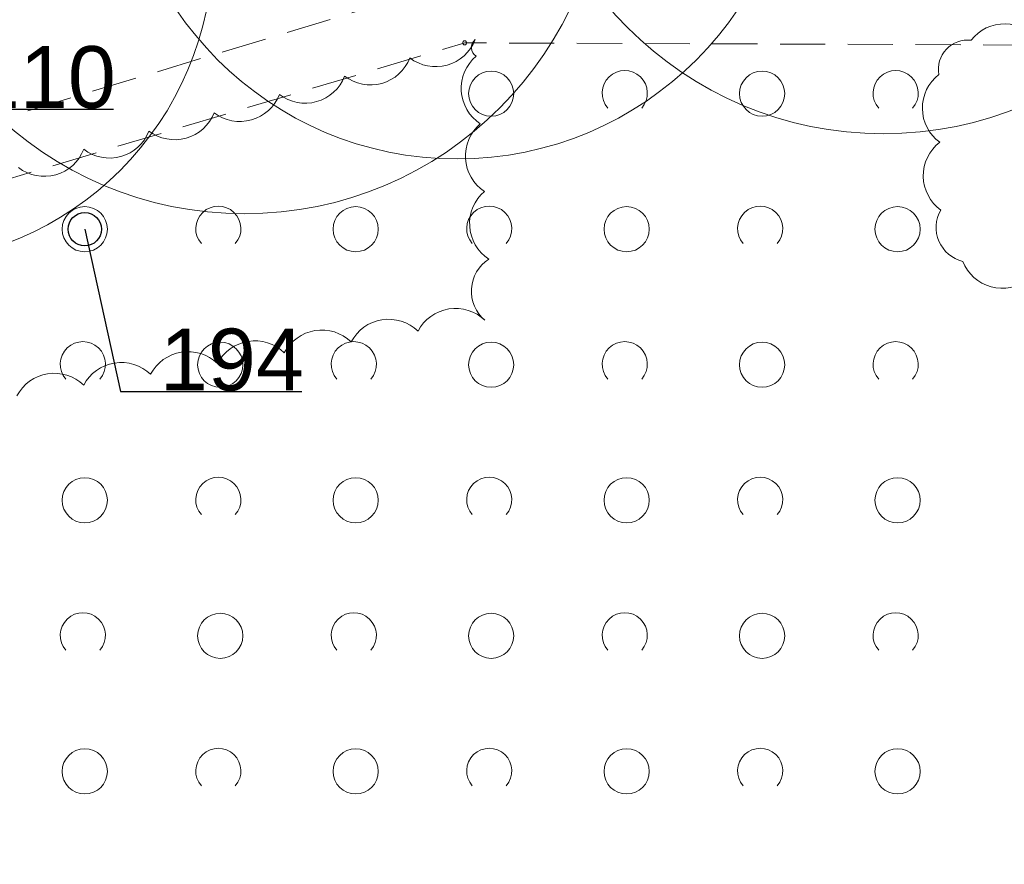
# Model space of a CAD drawing. Header units: metres. Extents: x 6540907 to 6541833, y 5893434 to 5894895.
# Tile 67 of 256: x 6541349 to 6541371, y 5893683 to 5893702. Entities that reach past the tile are written whole.
import ezdxf
from ezdxf import colors
from ezdxf.entities.mleader import LeaderData, LeaderLine
from ezdxf.math import Vec2, Vec3

# ---------------------------------------------------------------- set-up
doc = ezdxf.new("R2010")
doc.units = ezdxf.units.M
doc.header["$MEASUREMENT"] = 0
doc.linetypes.add('1.0_0.5', pattern=[1.5, 1, -0.5])
doc.layers.get('0').update_dxf_attribs({"color": 2, "linetype": 'CONTINUOUS', "lineweight": 5})
for name, color, linetype, lineweight in [('140-Punkty robocze', 251, 'CONTINUOUS', 9), ('chodnik', 251, 'CONTINUOUS', 9), ('z_g_TOPOLE_e3', 152, 'CONTINUOUS', 20), ('z_g_TOPOLE_out_E1', 12, 'CONTINUOUS', 20), ('z_i_drzewa_opis', 7, 'CONTINUOUS', 25), ('zadrzewienie  zakrzewienie', 252, 'CONTINUOUS', 15)]:
    doc.layers.add(name, color=color, linetype=linetype, lineweight=lineweight)
doc.layers.add('z_i_masywy_grupy', color=7, linetype='CONTINUOUS', lineweight=13, true_color=0x7f926c)
doc.styles.add('Opisowy', font='arial.ttf')

# ---------------------------------------------------------------- blocks, each defined once
blk = doc.blocks.new('OTZK1')
at = {"color": 0, "linetype": 'Continuous'}
blk.add_circle((0, 0), 0.5, dxfattribs=at)
blk = doc.blocks.new('OTZK2')
at = {"color": 0, "linetype": 'Continuous'}
blk.add_arc((0, 0), 0.5, 318.85, 221.162, dxfattribs=at)
blk = doc.blocks.new('PIKIETA')
at = {"color": 0}
blk.add_circle((0, 0), 0.045, dxfattribs=at)
blk = doc.blocks.new('_None')
blk = doc.blocks.new('punkt')
h = blk.add_hatch()
h.set_pattern_fill('ANSI32', color=256, scale=0.2)
h.set_pattern_definition([(45, (-4781848.87, -5644337.08), (-1.34703841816, 1.34703841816), []), (45, (-4781847.972, -5644337.08), (-1.34703841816, 1.34703841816), [])])
edge = h.paths.add_edge_path()
edge.add_arc((0, 0), 0.243, 0, 360)
blk.add_circle((0, 0), 0.243)

msp = doc.modelspace()

# ---------------------------------------------------------------- linework, layer by layer
at = {"layer": 'chodnik', "linetype": '1.0_0.5', "lineweight": 18, "flags": 128}
msp.add_lwpolyline([(6541148.09, 5893710.203), (6541121.4, 5893696.703), (6541122.75, 5893694.813), (6541149.27, 5893707.443), (6541185.84, 5893721.063), (6541214.53, 5893724.553), (6541220.14, 5893724.063), (6541232.78, 5893720.543), (6541273.74, 5893698.723), (6541292.32, 5893691.733), (6541299.58, 5893690.083), (6541311.46, 5893689.823), (6541320.71, 5893691.523), (6541358.75, 5893703.013), (6541381.84, 5893702.763), (6541383.11, 5893702.283), (6541394.29, 5893699.463), (6541417.15, 5893690.503), (6541419.74, 5893688.413), (6541430.87, 5893678.663), (6541433.75, 5893676.303), (6541442.13, 5893664.703), (6541450.88, 5893651.853), (6541461.26, 5893638.503), (6541472.88, 5893627.113), (6541484.16, 5893618.953), (6541492.85, 5893614.033), (6541512, 5893607.153), (6541515.21, 5893606.553), (6541516.3, 5893609.153), (6541512.94, 5893609.993), (6541494.11, 5893616.773), (6541485.78, 5893621.473), (6541474.82, 5893629.413), (6541463.5, 5893640.503), (6541453.3, 5893653.613), (6541444.59, 5893666.423), (6541435.95, 5893678.383), (6541432.81, 5893680.953), (6541421.67, 5893690.713), (6541418.67, 5893693.123), (6541395.21, 5893702.323), (6541384.01, 5893705.143), (6541382.4, 5893705.763), (6541358.33, 5893706.013), (6541320.17, 5893694.503), (6541310.58, 5893692.443), (6541305.73, 5893692.423), (6541301.24, 5893692.623), (6541301.24, 5893692.623), (6541293.42, 5893694.873), (6541277.75, 5893700.703), (6541274.98, 5893701.483), (6541233.63, 5893723.153), (6541220.53, 5893727.123), (6541214.73, 5893727.193), (6541185.16, 5893724.013)], close=True, dxfattribs=at)
at = {"layer": 'z_g_TOPOLE_e3', "linetype": 'Continuous'}
for centre, radius in [((6541368.111, 5893707.611), 8), ((6541358.67, 5893706.553), 7.5), ((6541353.961, 5893705.841), 8)]:
    msp.add_circle(centre, radius, dxfattribs=at)
at = {"layer": 'z_g_TOPOLE_out_E1', "linetype": 'Continuous'}
msp.add_circle((6541346.261, 5893703.751), 7, dxfattribs=at)
at = {"layer": 'z_i_masywy_grupy', "linetype": 'Continuous'}
for points in [[(6541371.556, 5893701.657, 0.5), (6541370.056, 5893701.682, 0.5), (6541369.339, 5893700.922, 0.5), (6541369.36, 5893699.423, 0.5), (6541369.381, 5893697.923, 0.5), (6541369.872, 5893696.786, 0.5), (6541371.319, 5893696.389, 0.5)], [(6541348.921, 5893693.808, -0.5), (6541350.402, 5893694.047, -0.5), (6541351.883, 5893694.287, -0.5), (6541353.364, 5893694.526, -0.5), (6541354.844, 5893694.765, -0.5), (6541356.325, 5893695.004, -0.5), (6541357.806, 5893695.243, -0.5), (6541359.287, 5893695.483, -0.5), (6541359.371, 5893696.838, -0.5), (6541359.278, 5893698.335, -0.5), (6541359.186, 5893699.832, -0.5), (6541359.093, 5893701.329, -0.5), (6541359.07, 5893701.694, -0.5), (6541357.626, 5893701.289, -0.5), (6541356.181, 5893700.885, -0.5), (6541354.737, 5893700.481, -0.5), (6541353.292, 5893700.076, -0.5), (6541351.848, 5893699.672, -0.5), (6541350.403, 5893699.267, -0.5), (6541348.959, 5893698.863, -0.5)]]:
    msp.add_lwpolyline(points, format="xyb", dxfattribs=at)
at = {"layer": 'zadrzewienie  zakrzewienie', "linetype": '1.0_0.5', "lineweight": 18, "flags": 128}
msp.add_lwpolyline([(6541318.34, 5893663.733), (6541365.21, 5893661.933), (6541400.25, 5893649.713), (6541416.54, 5893642.433), (6541431.06, 5893618.613), (6541451.77, 5893599.913), (6541474.69, 5893569.413), (6541515.21, 5893606.553), (6541506.98, 5893607.713), (6541490.01, 5893614.653), (6541473.59, 5893625.213), (6541460.36, 5893637.543), (6541433.18, 5893675.253), (6541416.44, 5893688.933), (6541382.33, 5893701.533), (6541358.84, 5893701.623), (6541325.63, 5893691.723), (6541325.63, 5893691.723)], close=True, dxfattribs=at)

# ---------------------------------------------------------------- block references
at = {"layer": '140-Punkty robocze', "linetype": 'Continuous', "lineweight": 13}
msp.add_blockref('PIKIETA', (6541358.84, 5893701.623), dxfattribs=at)
at = {"layer": 'z_i_drzewa_opis', "ltscale": 0.01, "xscale": 1.520278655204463, "yscale": 1.520278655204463, "zscale": 1.520278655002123}
msp.add_blockref('punkt', (6541350.426, 5893697.499), dxfattribs=at)
at = {"layer": 'zadrzewienie  zakrzewienie', "linetype": 'Continuous', "lineweight": 18}
for name, p in [('OTZK1', (6541359.426, 5893700.499)), ('OTZK2', (6541362.384, 5893700.51)), ('OTZK1', (6541365.426, 5893700.499)), ('OTZK2', (6541368.384, 5893700.51)), ('OTZK2', (6541353.384, 5893697.51)), ('OTZK2', (6541359.384, 5893697.51)), ('OTZK2', (6541365.384, 5893697.51)), ('OTZK1', (6541350.426, 5893697.499)), ('OTZK1', (6541356.426, 5893697.499)), ('OTZK1', (6541362.426, 5893697.499)), ('OTZK1', (6541368.426, 5893697.499)), ('OTZK2', (6541350.384, 5893694.51)), ('OTZK1', (6541353.426, 5893694.499)), ('OTZK2', (6541356.384, 5893694.51)), ('OTZK1', (6541359.426, 5893694.499)), ('OTZK2', (6541362.384, 5893694.51)), ('OTZK1', (6541365.426, 5893694.499)), ('OTZK2', (6541368.384, 5893694.51)), ('OTZK1', (6541350.426, 5893691.499)), ('OTZK2', (6541353.384, 5893691.51)), ('OTZK1', (6541356.426, 5893691.499)), ('OTZK2', (6541359.384, 5893691.51)), ('OTZK1', (6541362.426, 5893691.499)), ('OTZK2', (6541365.384, 5893691.51)), ('OTZK1', (6541368.426, 5893691.499)), ('OTZK2', (6541350.384, 5893688.51)), ('OTZK1', (6541353.426, 5893688.499)), ('OTZK2', (6541356.384, 5893688.51)), ('OTZK1', (6541359.426, 5893688.499)), ('OTZK2', (6541362.384, 5893688.51)), ('OTZK1', (6541365.426, 5893688.499)), ('OTZK2', (6541368.384, 5893688.51)), ('OTZK2', (6541353.384, 5893685.51)), ('OTZK2', (6541359.384, 5893685.51)), ('OTZK2', (6541365.384, 5893685.51)), ('OTZK1', (6541350.426, 5893685.499)), ('OTZK1', (6541356.426, 5893685.499)), ('OTZK1', (6541362.426, 5893685.499)), ('OTZK1', (6541368.426, 5893685.499))]:
    msp.add_blockref(name, p, dxfattribs=at)

# ---------------------------------------------------------------- leaders
at = {"layer": 'z_g_TOPOLE_out_E1', "linetype": 'Continuous'}
ml = msp.add_multileader_mtext('Standard', dxfattribs=at)
ml.set_content('110', color=256, style='Opisowy')
ml.set_leader_properties()
ml.set_arrow_properties(name='NONE')
ml.build(insert=Vec2(0, 0))
ml.multileader.update_dxf_attribs({"has_dogleg": 0, "text_left_attachment_type": 6, "text_right_attachment_type": 5, "text_top_attachment_type": 0, "text_bottom_attachment_type": 0, "dogleg_length": 1.914, "arrow_head_size": 7.005})
ctx = ml.context
ctx.base_point, ctx.char_height, ctx.arrow_head_size, ctx.landing_gap_size, ctx.plane_origin = Vec3(6541347.05, 5893700.158), 1.3683, 7.005, 0.876, Vec3(6541339.678, 5893695.774)
ctx.left_attachment, ctx.right_attachment, ctx.attachment_type = 6, 5, 2
notes = []
notes.append((ctx, [(1, (1, 1, 0), (6541344.009, 5893700.158), (1, 0), 3.041, [(0, [(6541346.261, 5893703.751), (6541347.05, 5893700.158), (6541347.05, 5893700.158), (6541347.05, 5893700.158), (6541347.05, 5893700.158), (6541347.05, 5893700.158), (6541347.05, 5893700.158), (6541347.05, 5893700.158), (6541347.05, 5893700.158), (6541347.05, 5893700.158), (6541347.05, 5893700.158), (6541347.05, 5893700.158), (6541347.05, 5893700.158), (6541347.05, 5893700.158), (6541347.05, 5893700.158), (6541347.05, 5893700.158), (6541347.05, 5893700.158), (6541347.05, 5893700.158), (6541347.05, 5893700.158), (6541347.05, 5893700.158), (6541347.05, 5893700.158), (6541347.05, 5893700.158), (6541347.05, 5893700.158), (6541347.05, 5893700.158), (6541347.05, 5893700.158), (6541347.05, 5893700.158), (6541347.05, 5893700.158), (6541347.05, 5893700.158), (6541347.05, 5893700.158), (6541347.05, 5893700.158), (6541347.05, 5893700.158), (6541347.05, 5893700.158), (6541347.05, 5893700.158), (6541347.05, 5893700.158), (6541347.05, 5893700.158), (6541347.05, 5893700.158), (6541347.05, 5893700.158), (6541347.05, 5893700.158), (6541347.05, 5893700.158), (6541347.05, 5893700.158), (6541347.05, 5893700.158), (6541347.05, 5893700.158), (6541347.05, 5893700.158), (6541347.05, 5893700.158), (6541347.05, 5893700.158), (6541347.05, 5893700.158), (6541347.05, 5893700.158), (6541347.05, 5893700.158), (6541347.05, 5893700.158), (6541347.05, 5893700.158), (6541347.05, 5893700.158), (6541347.05, 5893700.158), (6541347.05, 5893700.158), (6541347.05, 5893700.158), (6541347.05, 5893700.158), (6541347.05, 5893700.158), (6541347.05, 5893700.158), (6541347.05, 5893700.158), (6541347.05, 5893700.158), (6541347.05, 5893700.158), (6541347.05, 5893700.158), (6541347.05, 5893700.158), (6541347.05, 5893700.158), (6541347.05, 5893700.158), (6541347.05, 5893700.158), (6541347.05, 5893700.158), (6541347.05, 5893700.158), (6541347.05, 5893700.158), (6541347.05, 5893700.158), (6541347.05, 5893700.158), (6541347.05, 5893700.158), (6541347.05, 5893700.158), (6541347.05, 5893700.158), (6541347.05, 5893700.158), (6541347.05, 5893700.158), (6541347.05, 5893700.158), (6541347.05, 5893700.158), (6541347.05, 5893700.158), (6541347.05, 5893700.158), (6541347.05, 5893700.158), (6541347.05, 5893700.158), (6541347.05, 5893700.158), (6541347.05, 5893700.158), (6541347.05, 5893700.158), (6541347.05, 5893700.158), (6541347.05, 5893700.158), (6541347.05, 5893700.158), (6541347.05, 5893700.158), (6541347.05, 5893700.158), (6541347.05, 5893700.158), (6541347.05, 5893700.158), (6541347.05, 5893700.158), (6541347.05, 5893700.158), (6541347.05, 5893700.158), (6541347.05, 5893700.158), (6541347.05, 5893700.158), (6541347.05, 5893700.158), (6541347.05, 5893700.158), (6541347.05, 5893700.158), (6541347.05, 5893700.158), (6541347.05, 5893700.158), (6541347.05, 5893700.158), (6541347.05, 5893700.158), (6541347.05, 5893700.158), (6541347.05, 5893700.158), (6541347.05, 5893700.158), (6541347.05, 5893700.158), (6541347.05, 5893700.158), (6541347.05, 5893700.158), (6541347.05, 5893700.158), (6541347.05, 5893700.158), (6541347.05, 5893700.158), (6541347.05, 5893700.158), (6541347.05, 5893700.158), (6541347.05, 5893700.158), (6541347.05, 5893700.158), (6541347.05, 5893700.158), (6541347.05, 5893700.158), (6541347.05, 5893700.158), (6541347.05, 5893700.158), (6541347.05, 5893700.158), (6541347.05, 5893700.158), (6541347.05, 5893700.158), (6541347.05, 5893700.158), (6541347.05, 5893700.158), (6541347.05, 5893700.158)], 256, [])])]))
ctx.mtext.insert, ctx.mtext.flow_direction = Vec3(6541347.925, 5893701.55), 5
at = {"layer": 'z_i_drzewa_opis'}
ml = msp.add_multileader_mtext('Standard', dxfattribs=at)
ml.set_content('194', color=256, style='Opisowy')
ml.set_leader_properties()
ml.set_arrow_properties(name='NONE')
ml.build(insert=Vec2(0, 0))
ml.multileader.update_dxf_attribs({"has_dogleg": 0, "text_left_attachment_type": 6, "text_right_attachment_type": 5, "text_top_attachment_type": 0, "text_bottom_attachment_type": 0, "dogleg_length": 1.914, "arrow_head_size": 7.005})
ctx = ml.context
ctx.base_point, ctx.char_height, ctx.arrow_head_size, ctx.landing_gap_size, ctx.plane_origin = Vec3(6541351.215, 5893693.907), 1.3683, 7.005, 0.876, Vec3(6541343.844, 5893689.523)
ctx.left_attachment, ctx.right_attachment, ctx.attachment_type = 6, 5, 2
notes.append((ctx, [(1, (1, 1, 0), (6541348.174, 5893693.907), (1, 0), 3.041, [(0, [(6541350.426, 5893697.499), (6541351.215, 5893693.907), (6541351.215, 5893693.907), (6541351.215, 5893693.907), (6541351.215, 5893693.907), (6541351.215, 5893693.907), (6541351.215, 5893693.907), (6541351.215, 5893693.907), (6541351.215, 5893693.907), (6541351.215, 5893693.907), (6541351.215, 5893693.907), (6541351.215, 5893693.907), (6541351.215, 5893693.907), (6541351.215, 5893693.907), (6541351.215, 5893693.907), (6541351.215, 5893693.907), (6541351.215, 5893693.907), (6541351.215, 5893693.907), (6541351.215, 5893693.907), (6541351.215, 5893693.907), (6541351.215, 5893693.907), (6541351.215, 5893693.907), (6541351.215, 5893693.907), (6541351.215, 5893693.907), (6541351.215, 5893693.907), (6541351.215, 5893693.907), (6541351.215, 5893693.907), (6541351.215, 5893693.907), (6541351.215, 5893693.907), (6541351.215, 5893693.907), (6541351.215, 5893693.907), (6541351.215, 5893693.907), (6541351.215, 5893693.907), (6541351.215, 5893693.907), (6541351.215, 5893693.907), (6541351.215, 5893693.907), (6541351.215, 5893693.907), (6541351.215, 5893693.907), (6541351.215, 5893693.907), (6541351.215, 5893693.907), (6541351.215, 5893693.907), (6541351.215, 5893693.907), (6541351.215, 5893693.907), (6541351.215, 5893693.907), (6541351.215, 5893693.907), (6541351.215, 5893693.907), (6541351.215, 5893693.907), (6541351.215, 5893693.907), (6541351.215, 5893693.907), (6541351.215, 5893693.907), (6541351.215, 5893693.907), (6541351.215, 5893693.907), (6541351.215, 5893693.907), (6541351.215, 5893693.907), (6541351.215, 5893693.907), (6541351.215, 5893693.907), (6541351.215, 5893693.907), (6541351.215, 5893693.907), (6541351.215, 5893693.907), (6541351.215, 5893693.907), (6541351.215, 5893693.907), (6541351.215, 5893693.907), (6541351.215, 5893693.907), (6541351.215, 5893693.907), (6541351.215, 5893693.907), (6541351.215, 5893693.907), (6541351.215, 5893693.907), (6541351.215, 5893693.907), (6541351.215, 5893693.907), (6541351.215, 5893693.907), (6541351.215, 5893693.907), (6541351.215, 5893693.907), (6541351.215, 5893693.907), (6541351.215, 5893693.907), (6541351.215, 5893693.907), (6541351.215, 5893693.907), (6541351.215, 5893693.907), (6541351.215, 5893693.907), (6541351.215, 5893693.907), (6541351.215, 5893693.907), (6541351.215, 5893693.907), (6541351.215, 5893693.907), (6541351.215, 5893693.907), (6541351.215, 5893693.907), (6541351.215, 5893693.907), (6541351.215, 5893693.907), (6541351.215, 5893693.907), (6541351.215, 5893693.907), (6541351.215, 5893693.907), (6541351.215, 5893693.907), (6541351.215, 5893693.907), (6541351.215, 5893693.907), (6541351.215, 5893693.907), (6541351.215, 5893693.907), (6541351.215, 5893693.907), (6541351.215, 5893693.907), (6541351.215, 5893693.907), (6541351.215, 5893693.907), (6541351.215, 5893693.907), (6541351.215, 5893693.907), (6541351.215, 5893693.907), (6541351.215, 5893693.907), (6541351.215, 5893693.907), (6541351.215, 5893693.907), (6541351.215, 5893693.907), (6541351.215, 5893693.907), (6541351.215, 5893693.907), (6541351.215, 5893693.907), (6541351.215, 5893693.907), (6541351.215, 5893693.907), (6541351.215, 5893693.907), (6541351.215, 5893693.907), (6541351.215, 5893693.907), (6541351.215, 5893693.907), (6541351.215, 5893693.907), (6541351.215, 5893693.907), (6541351.215, 5893693.907), (6541351.215, 5893693.907), (6541351.215, 5893693.907), (6541351.215, 5893693.907), (6541351.215, 5893693.907), (6541351.215, 5893693.907), (6541351.215, 5893693.907), (6541351.215, 5893693.907), (6541351.215, 5893693.907), (6541351.215, 5893693.907), (6541351.215, 5893693.907), (6541351.215, 5893693.907), (6541351.215, 5893693.907), (6541351.215, 5893693.907), (6541351.215, 5893693.907), (6541351.215, 5893693.907)], 256, [])])]))
ctx.mtext.insert, ctx.mtext.flow_direction = Vec3(6541352.09, 5893695.298), 5
for ctx, leaders in notes:
    for number, flags, end, landing, length, lines in leaders:
        leader = LeaderData()
        leader.index, (leader.has_last_leader_line, leader.has_dogleg_vector, leader.attachment_direction) = number, flags
        leader.last_leader_point, leader.dogleg_vector, leader.dogleg_length = Vec3(end), Vec3(landing), length
        for number, points, colour, breaks in lines:
            line = LeaderLine()
            line.index, line.vertices, line.color, line.breaks = number, Vec3.list(points), colors.encode_raw_color(colour), breaks
            leader.lines.append(line)
        ctx.leaders.append(leader)

doc.saveas('drawing.dxf')
